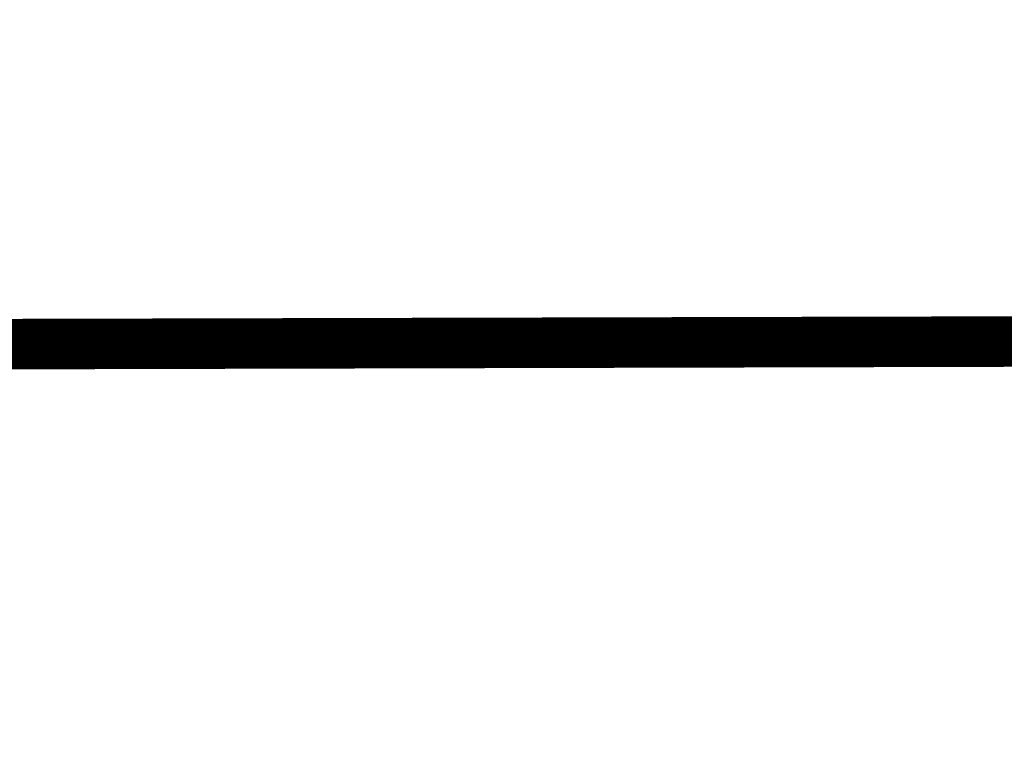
# Model space of a CAD drawing. Extents: x 0 to 1135, y 0 to 420.
# Tile 88 of 116: x 1098.46 to 1105.28, y 45.8 to 50.81. Entities that reach past the tile are written whole.
import ezdxf

# ---------------------------------------------------------------- set-up
doc = ezdxf.new("R2010")
doc.units = 0
doc.header["$LTSCALE"] = 2
doc.header["$MEASUREMENT"] = 0
doc.linetypes.add('AUSGEZOGEN', pattern=[0])
doc.layers.add('FBRTOP', color=8, linetype='AUSGEZOGEN')
doc.layers.add('LEGENDE', color=7, linetype='AUSGEZOGEN')

msp = doc.modelspace()

# ---------------------------------------------------------------- linework, layer by layer
at = {"layer": 'FBRTOP', "const_width": 0.5}
for points in [[(778.2033, 222.1255, 0.000004), (815.6082, 224.7987, -0.000002), (853.013, 227.4719, -0.000001), (902.8859, 231.0358, 0.000001), (950, 234.4027, 0.000002)], [(778.4884, 218.1356, 0.000004), (815.8933, 220.8088, -0.000002), (853.2981, 223.482, -0.000001), (903.171, 227.046, 0.000001), (950, 230.3925, 0.000002)], [(703.3947, 216.7799, -0.000001), (715.8628, 217.6706, 0.000009)], [(703.6799, 212.7901, -0.000001), (716.1479, 213.6808, 0.000009)]]:
    msp.add_lwpolyline(points, format="xyb", dxfattribs=at)
at = {"layer": 'LEGENDE', "const_width": 0.35}
msp.add_lwpolyline([(1057.1477, 48.4565), (1124.1475, 48.6286)], dxfattribs=at)

doc.saveas('drawing.dxf')
